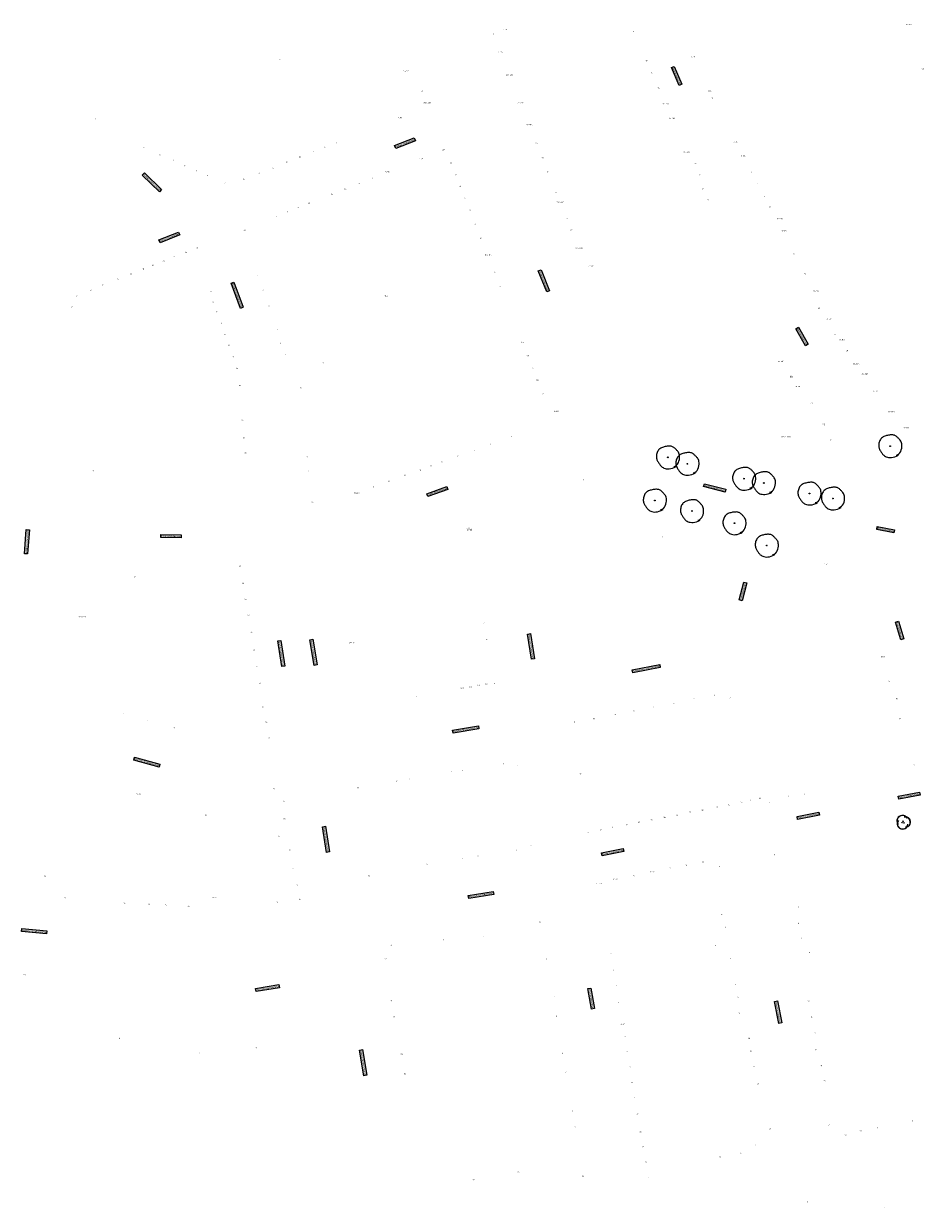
# Model space of a CAD drawing. Header units: metres. Extents: x 196669 to 197684, y 355211 to 356669.
# Tile 1 of 18: x 196669 to 197022, y 355463 to 355927. Entities that reach past the tile are written whole.
import ezdxf
from ezdxf.enums import TextEntityAlignment as Align

# ---------------------------------------------------------------- set-up
doc = ezdxf.new("R2010")
doc.units = ezdxf.units.M
for name, color, linetype, lineweight in [('B-WE-GR-BOOM-S', 252, 'Continuous', 18), ('B-WE-OG-BEBOUWING_HUISNUMMER-T35', 252, 'Continuous', 9), ('B-WE-OG-BEBOUWING_STRAATNAAM-T35', 7, 'Continuous', 9), ('N-WE-GR-BOOM-S', 7, 'Continuous', 18)]:
    doc.layers.add(name, color=color, linetype=linetype, lineweight=lineweight)
doc.styles.add('NLCS-ISO-M200-T25', font='NLCS-ISO.ttf', dxfattribs={"height": 0.5})
doc.styles.add('NLCS-ISO-M200-T30', font='NLCS-ISO.ttf', dxfattribs={"height": 0.6})
doc.styles.add('NLCS-ISO-M250-T25', font='NLCS-ISO.ttf', dxfattribs={"height": 0.625})

# ---------------------------------------------------------------- blocks, each defined once
blk = doc.blocks.new('SGR-BOOM_09')
blk.add_lwpolyline([(-2.71, 3.84), (-3.39, 3.62), (-3.94, 3.22), (-4.37, 2.7), (-4.68, 2.07), (-4.9, 1.39), (-5.03, 0.69), (-5.08, 0), (-5.06, -0.63), (-4.98, -1.18), (-4.85, -1.66), (-4.68, -2.06), (-4.48, -2.41), (-4.25, -2.72), (-4.01, -2.98), (-3.76, -3.22), (-3.52, -3.45), (-3.28, -3.67), (-3.06, -3.89), (-2.83, -4.09), (-2.6, -4.28), (-2.36, -4.45), (-2.11, -4.6), (-1.85, -4.73), (-1.56, -4.82), (-1.25, -4.88), (-0.91, -4.92), (-0.55, -4.92), (-0.18, -4.9), (0.2, -4.86), (0.6, -4.79), (0.99, -4.71), (1.4, -4.61), (1.79, -4.49), (2.19, -4.36), (2.57, -4.21), (2.94, -4.03), (3.29, -3.83), (3.61, -3.59), (3.91, -3.32), (4.18, -3), (4.41, -2.65), (4.6, -2.26), (4.76, -1.85), (4.88, -1.42), (4.96, -0.99), (5.01, -0.55), (5.02, -0.13), (4.99, 0.27), (4.92, 0.64), (4.83, 0.98), (4.7, 1.31), (4.55, 1.62), (4.38, 1.91), (4.19, 2.2), (3.99, 2.48), (3.79, 2.76), (3.58, 3.04), (3.37, 3.33), (3.13, 3.61), (2.88, 3.87), (2.59, 4.13), (2.27, 4.36), (1.9, 4.56), (1.48, 4.74), (1, 4.87), (0.47, 4.96), (-0.12, 4.99), (-0.75, 4.94), (-1.44, 4.81), (-2.17, 4.58), (-2.94, 4.23), (-3.76, 3.76)])
blk.add_circle((0, 0), 0.15)
blk = doc.blocks.new('*U16')
for centre in [(-0.38, 0.22), (0.37, 0.2), (0.01, -0.42)]:
    blk.add_circle(centre, 0.1)
for centre, radius, start, end in [((-0.99, -0.18), 1.96, 92.7282, 288.1512), ((-0.8, -0.08), 2.03, 102.3301, 279.1685), ((0.14, 0.56), 2.09, 327.0453, 172.784), ((0.22, 0.58), 2.08, 334.4696, 176.9894), ((0.25, -0.53), 2.12, 213.411, 39.7899), ((0.37, -0.57), 2.09, 216.0904, 38.7576)]:
    blk.add_arc(centre, radius, start, end)

msp = doc.modelspace()

# ---------------------------------------------------------------- block references
at = {"layer": 'B-WE-GR-BOOM-S', "xscale": 0.9000000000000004, "yscale": 0.9000000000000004, "zscale": 0.9000000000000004, "rotation": 177.2882798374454}
for p in [(197008.499, 355761.249), (196921.425, 355756.853), (196929.057, 355754.334), (196951.267, 355748.496), (196958.976, 355746.804), (196916.296, 355739.936), (196976.858, 355742.684), (196986.055, 355740.758), (196930.847, 355735.841), (196947.482, 355731.046), (196960.124, 355722.311)]:
    msp.add_blockref('SGR-BOOM_09', p, dxfattribs=at)
at = {"layer": 'N-WE-GR-BOOM-S', "rotation": 177.2882798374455}
msp.add_blockref('*U16', (197013.542, 355613.944), dxfattribs=at)

# ---------------------------------------------------------------- texts
at = {"layer": 'B-WE-OG-BEBOUWING_HUISNUMMER-T35'}
for s, style, p in [('12-12K', 'NLCS-ISO-M200-T25', (197015.765, 355926.341)), ('17', 'NLCS-ISO-M200-T25', (196852.964, 355922.604)), ('5-5A', 'NLCS-ISO-M200-T25', (196857.617, 355924.392)), ('6', 'NLCS-ISO-M200-T25', (196907.959, 355923.736)), ('19-19B', 'NLCS-ISO-M200-T25', (196855.83, 355915.507)), ('36', 'NLCS-ISO-M200-T25', (196769.328, 355912.646)), ('10', 'NLCS-ISO-M200-T25', (196913.051, 355912.213)), ('1C-1F', 'NLCS-ISO-M200-T25', (196931.269, 355913.779)), ('34-34B', 'NLCS-ISO-M200-T25', (196818.896, 355907.978)), ('21A-21B', 'NLCS-ISO-M200-T25', (196859.383, 355906.583)), ('12', 'NLCS-ISO-M200-T25', (196915.171, 355907.418)), ('12L', 'NLCS-ISO-M200-T25', (197021.301, 355909.071)), ('14', 'NLCS-ISO-M200-T25', (196917.78, 355901.513)), ('32', 'NLCS-ISO-M200-T25', (196825.243, 355900.447)), ('1-1B', 'NLCS-ISO-M200-T25', (196937.733, 355900.332)), ('1G', 'NLCS-ISO-M200-T25', (196938.763, 355897.414)), ('32A-32B', 'NLCS-ISO-M200-T25', (196827.121, 355895.782)), ('23-23D', 'NLCS-ISO-M200-T25', (196863.737, 355895.693)), ('16-16B', 'NLCS-ISO-M200-T25', (196920.531, 355895.289)), ('20', 'NLCS-ISO-M200-T25', (196697.286, 355889.404)), ('2-2B', 'NLCS-ISO-M200-T25', (196816.409, 355889.826)), ('18-18B', 'NLCS-ISO-M200-T25', (196923.024, 355889.647)), ('25-25A', 'NLCS-ISO-M200-T25', (196867.112, 355887.102)), ('6', 'NLCS-ISO-M200-T25', (196787.195, 355878.331)), ('4', 'NLCS-ISO-M200-T25', (196791.584, 355880.066)), ('27', 'NLCS-ISO-M200-T25', (196870.013, 355879.816)), ('3-3C', 'NLCS-ISO-M200-T25', (196947.921, 355880.351)), ('14', 'NLCS-ISO-M200-T25', (196716.069, 355878.194)), ('12', 'NLCS-ISO-M200-T25', (196722.646, 355875.31)), ('10', 'NLCS-ISO-M200-T25', (196777.297, 355874.418)), ('8', 'NLCS-ISO-M200-T25', (196782.574, 355876.505)), ('1-1A', 'NLCS-ISO-M200-T25', (196824.768, 355873.827)), ('30A', 'NLCS-ISO-M200-T25', (196833.557, 355877.343)), ('29', 'NLCS-ISO-M200-T25', (196872.301, 355874.07)), ('22-22B', 'NLCS-ISO-M200-T25', (196928.786, 355876.471)), ('5-5A', 'NLCS-ISO-M200-T25', (196950.908, 355874.902)), ('10', 'NLCS-ISO-M200-T25', (196727.629, 355873.126)), ('8', 'NLCS-ISO-M200-T25', (196732.358, 355871.053)), ('6', 'NLCS-ISO-M200-T25', (196736.712, 355869.144)), ('14', 'NLCS-ISO-M200-T25', (196766.702, 355870.23)), ('12', 'NLCS-ISO-M200-T25', (196772.108, 355872.367)), ('3', 'NLCS-ISO-M200-T25', (196818.374, 355871.269)), ('30', 'NLCS-ISO-M200-T25', (196836.411, 355872.253)), ('24', 'NLCS-ISO-M200-T25', (196932.181, 355871.914)), ('4', 'NLCS-ISO-M200-T25', (196741.154, 355867.196)), ('18', 'NLCS-ISO-M200-T25', (196755.316, 355865.729)), ('16', 'NLCS-ISO-M200-T25', (196761.239, 355868.07)), ('7', 'NLCS-ISO-M200-T25', (196805.862, 355866.262)), ('5-5B', 'NLCS-ISO-M200-T25', (196811.58, 355868.551)), ('28', 'NLCS-ISO-M200-T25', (196838.386, 355867.507)), ('31', 'NLCS-ISO-M200-T25', (196874.477, 355868.607)), ('26', 'NLCS-ISO-M200-T25', (196934.067, 355867.511)), ('7', 'NLCS-ISO-M200-T25', (196954.277, 355868.619)), ('1', 'NLCS-ISO-M200-T25', (196688.814, 355864.231)), ('2', 'NLCS-ISO-M200-T25', (196747.946, 355864.219)), ('9B', 'NLCS-ISO-M200-T25', (196789.933, 355859.89)), ('9A', 'NLCS-ISO-M200-T25', (196795.072, 355861.946)), ('9', 'NLCS-ISO-M200-T25', (196800.416, 355864.084)), ('26', 'NLCS-ISO-M200-T25', (196840.201, 355863.013)), ('33', 'NLCS-ISO-M200-T25', (196877.657, 355860.679)), ('28', 'NLCS-ISO-M200-T25', (196935.121, 355862.11)), ('9', 'NLCS-ISO-M200-T25', (196956.739, 355863.94)), ('13', 'NLCS-ISO-M200-T25', (196780.97, 355856.304)), ('11', 'NLCS-ISO-M200-T25', (196786.042, 355858.333)), ('24', 'NLCS-ISO-M200-T25', (196841.96, 355858.237)), ('33A-33B', 'NLCS-ISO-M200-T25', (196879.26, 355856.692)), ('30', 'NLCS-ISO-M200-T25', (196937.116, 355857.597)), ('11', 'NLCS-ISO-M200-T25', (196959.264, 355858.995)), ('19', 'NLCS-ISO-M200-T25', (196768.121, 355851.163)), ('17', 'NLCS-ISO-M200-T25', (196772.391, 355852.872)), ('15', 'NLCS-ISO-M200-T25', (196776.735, 355854.609)), ('22', 'NLCS-ISO-M200-T25', (196843.897, 355853.534)), ('37', 'NLCS-ISO-M200-T25', (196881.748, 355850.504)), ('13', 'NLCS-ISO-M200-T25', (196961.401, 355854.928)), ('20', 'NLCS-ISO-M200-T25', (196846.103, 355848.173)), ('39', 'NLCS-ISO-M200-T25', (196883.604, 355846.035)), ('15-15B', 'NLCS-ISO-M200-T25', (196965.176, 355850.291)), ('19A', 'NLCS-ISO-M200-T25', (196755.554, 355845.703)), ('18', 'NLCS-ISO-M200-T25', (196848.34, 355842.564)), ('17-17A', 'NLCS-ISO-M200-T25', (196967.099, 355845.438)), ('23', 'NLCS-ISO-M200-T25', (196732.665, 355837.158)), ('21', 'NLCS-ISO-M200-T25', (196737.137, 355838.794)), ('41A-41G', 'NLCS-ISO-M200-T25', (196886.582, 355838.677)), ('19', 'NLCS-ISO-M200-T25', (196970.939, 355836.535)), ('29', 'NLCS-ISO-M200-T25', (196719.715, 355832.062)), ('27', 'NLCS-ISO-M200-T25', (196723.953, 355833.729)), ('25', 'NLCS-ISO-M200-T25', (196728.114, 355835.367)), ('16A-16C', 'NLCS-ISO-M200-T25', (196851.032, 355836.128)), ('33', 'NLCS-ISO-M200-T25', (196711.06, 355828.647)), ('31', 'NLCS-ISO-M200-T25', (196715.979, 355830.588)), ('1', 'NLCS-ISO-M200-T25', (196760.871, 355828.006)), ('16', 'NLCS-ISO-M200-T25', (196853.602, 355829.316)), ('43-661', 'NLCS-ISO-M200-T25', (196891.487, 355831.74)), ('21', 'NLCS-ISO-M200-T25', (196974.978, 355828.62)), ('37', 'NLCS-ISO-M200-T25', (196700.24, 355824.371)), ('35', 'NLCS-ISO-M200-T25', (196705.958, 355826.631)), ('3', 'NLCS-ISO-M200-T25', (196762.891, 355822.556)), ('14', 'NLCS-ISO-M200-T25', (196855.837, 355823.693)), ('41', 'NLCS-ISO-M200-T25', (196689.884, 355820.05)), ('39', 'NLCS-ISO-M200-T25', (196695.465, 355822.259)), ('4', 'NLCS-ISO-M200-T25', (196742.554, 355821.935)), ('16D', 'NLCS-ISO-M200-T25', (196811.1, 355820.07)), ('23-23A', 'NLCS-ISO-M200-T25', (196979.402, 355821.953)), ('37', 'NLCS-ISO-M200-T25', (196688.024, 355815.899)), ('6', 'NLCS-ISO-M200-T25', (196743.363, 355817.716)), ('8', 'NLCS-ISO-M200-T25', (196744.764, 355813.916)), ('5', 'NLCS-ISO-M200-T25', (196765.214, 355816.286)), ('25', 'NLCS-ISO-M200-T25', (196980.609, 355815.345)), ('10', 'NLCS-ISO-M200-T25', (196746.459, 355809.315)), ('27-27C', 'NLCS-ISO-M200-T25', (196984.602, 355810.84)), ('12', 'NLCS-ISO-M200-T25', (196747.965, 355804.947)), ('7', 'NLCS-ISO-M200-T25', (196768.636, 355807.047)), ('29', 'NLCS-ISO-M200-T25', (196986.799, 355804.949)), ('14', 'NLCS-ISO-M200-T25', (196749.51, 355800.715)), ('9', 'NLCS-ISO-M200-T25', (196769.796, 355801.453)), ('12A', 'NLCS-ISO-M200-T25', (196864.522, 355801.836)), ('29/BO', 'NLCS-ISO-M200-T25', (196989.479, 355802.901)), ('16', 'NLCS-ISO-M200-T25', (196751.151, 355796.258)), ('11', 'NLCS-ISO-M200-T25', (196771.71, 355796.84)), ('10A', 'NLCS-ISO-M200-T25', (196866.557, 355796.717)), ('31', 'NLCS-ISO-M200-T25', (196991.654, 355798.665)), ('18', 'NLCS-ISO-M200-T25', (196752.816, 355791.74)), ('13', 'NLCS-ISO-M200-T25', (196786.235, 355793.794)), ('10', 'NLCS-ISO-M200-T25', (196868.526, 355791.763)), ('63-381', 'NLCS-ISO-M200-T25', (196965.765, 355794.47)), ('33-33A', 'NLCS-ISO-M200-T25', (196995.179, 355793.388)), ('8A', 'NLCS-ISO-M200-T25', (196870.347, 355787.178)), ('36', 'NLCS-ISO-M200-T25', (196969.679, 355788.586)), ('663', 'NLCS-ISO-M200-T25', (196969.875, 355788.334)), ('35-35B', 'NLCS-ISO-M200-T25', (196998.52, 355789.526)), ('20', 'NLCS-ISO-M200-T25', (196753.735, 355784.898)), ('15', 'NLCS-ISO-M200-T25', (196777.711, 355784.133)), ('8', 'NLCS-ISO-M200-T25', (196872.473, 355781.829)), ('38-38C', 'NLCS-ISO-M200-T25', (196972.385, 355784.585)), ('37-37F', 'NLCS-ISO-M200-T25', (197002.884, 355782.842)), ('40', 'NLCS-ISO-M200-T25', (196977.74, 355778.14)), ('22', 'NLCS-ISO-M200-T25', (196754.867, 355771.621)), ('6-6B', 'NLCS-ISO-M200-T25', (196877.756, 355774.873)), ('39-39D', 'NLCS-ISO-M200-T25', (197008.9, 355774.703)), ('667', 'NLCS-ISO-M200-T25', (196982.317, 355769.852)), ('42', 'NLCS-ISO-M200-T25', (196982.584, 355769.39)), ('41-41B', 'NLCS-ISO-M200-T25', (197014.75, 355768.442)), ('24', 'NLCS-ISO-M200-T25', (196755.477, 355764.577)), ('2', 'NLCS-ISO-M200-T25', (196860.059, 355764.926)), ('665A-665D', 'NLCS-ISO-M200-T25', (196967.831, 355764.873)), ('44', 'NLCS-ISO-M200-T25', (196985.25, 355763.652)), ('26', 'NLCS-ISO-M200-T25', (196755.987, 355758.69)), ('6', 'NLCS-ISO-M200-T25', (196845.723, 355759.698)), ('4', 'NLCS-ISO-M200-T25', (196851.867, 355761.939)), ('1', 'NLCS-ISO-M200-T25', (197021.296, 355760.986)), ('17', 'NLCS-ISO-M200-T25', (196780.254, 355757.13)), ('12A', 'NLCS-ISO-M200-T25', (196828.576, 355753.446)), ('10', 'NLCS-ISO-M200-T25', (196833.085, 355755.091)), ('8', 'NLCS-ISO-M200-T25', (196839.262, 355757.343)), ('41', 'NLCS-ISO-M200-T25', (196696.262, 355751.635)), ('19', 'NLCS-ISO-M200-T25', (196780.765, 355751.406)), ('14', 'NLCS-ISO-M200-T25', (196818.571, 355749.799)), ('12', 'NLCS-ISO-M200-T25', (196824.403, 355751.925)), ('18', 'NLCS-ISO-M200-T25', (196806.024, 355745.225)), ('16', 'NLCS-ISO-M200-T25', (196812.049, 355747.421)), ('4', 'NLCS-ISO-M200-T25', (196888.304, 355748.131)), ('22', 'NLCS-ISO-M200-T25', (196782.288, 355739.529)), ('20-20A', 'NLCS-ISO-M200-T25', (196799.592, 355742.874)), ('1-35A', 'NLCS-ISO-M200-T25', (196843.623, 355728.732)), ('21-25', 'NLCS-ISO-M200-T25', (196843.798, 355728.433)), ('2', 'NLCS-ISO-M200-T25', (196843.463, 355729.348)), ('2', 'NLCS-ISO-M200-T25', (196919.417, 355725.761)), ('40', 'NLCS-ISO-M200-T25', (196753.938, 355714.282)), ('1-61', 'NLCS-ISO-M200-T25', (196983.435, 355714.971)), ('37', 'NLCS-ISO-M200-T25', (196712.821, 355710.166)), ('42', 'NLCS-ISO-M200-T25', (196755.059, 355707.566)), ('44', 'NLCS-ISO-M200-T25', (196756.081, 355701.443)), ('43-43B/8', 'NLCS-ISO-M200-T25', (196691.945, 355694.458)), ('46', 'NLCS-ISO-M200-T25', (196757.168, 355694.936)), ('48', 'NLCS-ISO-M200-T25', (196758.268, 355688.348)), ('4', 'NLCS-ISO-M200-T25', (196849.475, 355691.968)), ('21A-37', 'NLCS-ISO-M200-T25', (196797.632, 355684.321)), ('6', 'NLCS-ISO-M200-T25', (196850.516, 355685.629)), ('50', 'NLCS-ISO-M200-T25', (196759.423, 355681.427)), ('10-24', 'NLCS-ISO-M200-T25', (197005.708, 355678.804)), ('52', 'NLCS-ISO-M200-T25', (196760.505, 355674.945)), ('54', 'NLCS-ISO-M200-T25', (196761.604, 355668.381)), ('6/1', 'NLCS-ISO-M200-T25', (196840.808, 355666.538)), ('6/2', 'NLCS-ISO-M200-T25', (196844.069, 355667.069)), ('6/3', 'NLCS-ISO-M200-T25', (196847.183, 355667.576)), ('6/4', 'NLCS-ISO-M200-T25', (196850.528, 355668.121)), ('10', 'NLCS-ISO-M200-T25', (196853.371, 355668.219)), ('8', 'NLCS-ISO-M200-T25', (197007.961, 355669.127)), ('6', 'NLCS-ISO-M200-T25', (196823.039, 355663.521)), ('5', 'NLCS-ISO-M200-T25', (196923.798, 355660.539)), ('3', 'NLCS-ISO-M200-T25', (196931.668, 355662.047)), ('1', 'NLCS-ISO-M200-T25', (196939.801, 355663.605)), ('1A', 'NLCS-ISO-M200-T25', (196945.738, 355662.736)), ('10', 'NLCS-ISO-M200-T25', (197011.091, 355662.373)), ('14', 'NLCS-ISO-M200-T25', (196708.101, 355656.299)), ('56', 'NLCS-ISO-M200-T25', (196762.782, 355658.911)), ('11', 'NLCS-ISO-M200-T25', (196900.714, 355656.117)), ('9', 'NLCS-ISO-M200-T25', (196908.085, 355657.529)), ('7', 'NLCS-ISO-M200-T25', (196915.919, 355659.03)), ('12', 'NLCS-ISO-M200-T25', (196717.577, 355653.79)), ('10', 'NLCS-ISO-M200-T25', (196728.035, 355651.011)), ('58', 'NLCS-ISO-M200-T25', (196764.155, 355653.064)), ('15', 'NLCS-ISO-M200-T25', (196884.711, 355653.052)), ('13', 'NLCS-ISO-M200-T25', (196892.582, 355654.56)), ('12', 'NLCS-ISO-M200-T25', (197012.308, 355654.516)), ('60', 'NLCS-ISO-M200-T25', (196765.239, 355647.016)), ('7', 'NLCS-ISO-M200-T25', (196836.456, 355633.625)), ('5', 'NLCS-ISO-M200-T25', (196841.018, 355634.34)), ('3', 'NLCS-ISO-M200-T25', (196856.941, 355636.887)), ('12', 'NLCS-ISO-M200-T25', (196862.228, 355636.321)), ('15', 'NLCS-ISO-M200-T25', (196887.191, 355633.017)), ('16', 'NLCS-ISO-M200-T25', (197017.619, 355636.457)), ('11', 'NLCS-ISO-M200-T25', (196815.269, 355629.963)), ('9', 'NLCS-ISO-M200-T25', (196820.462, 355630.824)), ('19-41', 'NLCS-ISO-M200-T25', (196713.996, 355624.938)), ('15', 'NLCS-ISO-M200-T25', (196766.986, 355627.089)), ('13', 'NLCS-ISO-M200-T25', (196800.148, 355627.462)), ('10', 'NLCS-ISO-M200-T25', (196957.588, 355623.274)), ('6', 'NLCS-ISO-M200-T25', (196968.748, 355624.097)), ('4', 'NLCS-ISO-M200-T25', (196974.964, 355624.874)), ('64', 'NLCS-ISO-M200-T25', (196770.89, 355622.106)), ('20', 'NLCS-ISO-M200-T25', (196935.044, 355618.792)), ('18', 'NLCS-ISO-M200-T25', (196940.592, 355619.872)), ('16', 'NLCS-ISO-M200-T25', (196945.476, 355620.832)), ('14', 'NLCS-ISO-M200-T25', (196950.239, 355621.933)), ('12', 'NLCS-ISO-M200-T25', (196953.5, 355622.488)), ('8', 'NLCS-ISO-M200-T25', (196961.167, 355621.669)), ('17', 'NLCS-ISO-M200-T25', (196740.405, 355616.623)), ('66', 'NLCS-ISO-M200-T25', (196771.243, 355615.377)), ('30', 'NLCS-ISO-M200-T25', (196910.035, 355613.942)), ('28', 'NLCS-ISO-M200-T25', (196914.945, 355614.891)), ('26', 'NLCS-ISO-M200-T25', (196920.169, 355615.901)), ('24', 'NLCS-ISO-M200-T25', (196924.947, 355616.827)), ('22', 'NLCS-ISO-M200-T25', (196930.01, 355617.812)), ('38', 'NLCS-ISO-M200-T25', (196890.078, 355610.07)), ('36', 'NLCS-ISO-M200-T25', (196895.083, 355611.051)), ('34', 'NLCS-ISO-M200-T25', (196899.773, 355611.958)), ('32', 'NLCS-ISO-M200-T25', (196905.197, 355613.006)), ('68', 'NLCS-ISO-M200-T25', (196769.071, 355608.497)), ('14', 'NLCS-ISO-M200-T25', (196867.969, 355604.816)), ('70', 'NLCS-ISO-M200-T25', (196773.256, 355603.093)), ('4', 'NLCS-ISO-M200-T25', (196847.056, 355600.804)), ('2', 'NLCS-ISO-M200-T25', (196862.071, 355603.242)), ('1', 'NLCS-ISO-M200-T25', (196963.14, 355601.216)), ('72', 'NLCS-ISO-M200-T25', (196774.454, 355595.971)), ('8', 'NLCS-ISO-M200-T25', (196827.113, 355597.504)), ('6', 'NLCS-ISO-M200-T25', (196840.756, 355599.761)), ('15', 'NLCS-ISO-M200-T25', (196922.41, 355595.903)), ('13', 'NLCS-ISO-M200-T25', (196928.584, 355597.11)), ('11', 'NLCS-ISO-M200-T25', (196935.2, 355598.404)), ('2', 'NLCS-ISO-M200-T25', (196941.652, 355596.553)), ('34', 'NLCS-ISO-M200-T25', (196677.531, 355592.851)), ('10', 'NLCS-ISO-M200-T25', (196804.352, 355593.026)), ('21-21C', 'NLCS-ISO-M200-T25', (196900.926, 355591.628)), ('19', 'NLCS-ISO-M200-T25', (196908.068, 355593.052)), ('17-17C', 'NLCS-ISO-M200-T25', (196915.496, 355594.534)), ('74', 'NLCS-ISO-M200-T25', (196776.255, 355589.405)), ('23-23C', 'NLCS-ISO-M200-T25', (196894.423, 355589.976)), ('47', 'NLCS-ISO-M200-T25', (196685.422, 355584.421)), ('32', 'NLCS-ISO-M200-T25', (196708.594, 355582.172)), ('28', 'NLCS-ISO-M200-T25', (196718.196, 355581.773)), ('26', 'NLCS-ISO-M200-T25', (196724.81, 355581.676)), ('18-22', 'NLCS-ISO-M200-T25', (196743.769, 355584.48)), ('16', 'NLCS-ISO-M200-T25', (196768.5, 355582.73)), ('76', 'NLCS-ISO-M200-T25', (196777.179, 355583.795)), ('24', 'NLCS-ISO-M200-T25', (196733.693, 355581.054)), ('4', 'NLCS-ISO-M200-T25', (196942.501, 355577.941)), ('3', 'NLCS-ISO-M200-T25', (196972.603, 355580.731)), ('2A', 'NLCS-ISO-M200-T25', (196871.36, 355574.873)), ('6', 'NLCS-ISO-M200-T25', (196943.959, 355572.945)), ('5', 'NLCS-ISO-M200-T25', (196972.566, 355574.41)), ('7', 'NLCS-ISO-M200-T25', (196833.551, 355567.829)), ('5', 'NLCS-ISO-M200-T25', (196849.01, 355569.09)), ('1', 'NLCS-ISO-M200-T25', (196898.217, 355567.691)), ('7', 'NLCS-ISO-M200-T25', (196973.732, 355568.53)), ('9', 'NLCS-ISO-M200-T25', (196813.066, 355565.733)), ('8', 'NLCS-ISO-M200-T25', (196940.044, 355565.685)), ('9', 'NLCS-ISO-M200-T25', (196976.902, 355562.856)), ('47', 'NLCS-ISO-M200-T25', (196810.847, 355560.565)), ('2', 'NLCS-ISO-M200-T25', (196873.829, 355560.278)), ('3', 'NLCS-ISO-M200-T25', (196899.165, 355562.185)), ('10', 'NLCS-ISO-M200-T25', (196945.772, 355560.614)), ('49', 'NLCS-ISO-M200-T25', (196669.51, 355554.298)), ('5', 'NLCS-ISO-M200-T25', (196900.176, 355556.123)), ('11', 'NLCS-ISO-M200-T25', (196977.429, 355556.694)), ('7', 'NLCS-ISO-M200-T25', (196901.203, 355549.963)), ('12', 'NLCS-ISO-M200-T25', (196947.629, 355550.334)), ('4', 'NLCS-ISO-M200-T25', (196877.142, 355545.92)), ('14', 'NLCS-ISO-M200-T25', (196948.819, 355545.583)), ('49', 'NLCS-ISO-M200-T25', (196812.989, 355544.078)), ('9', 'NLCS-ISO-M200-T25', (196902.17, 355543.379)), ('13', 'NLCS-ISO-M200-T25', (196976.495, 355543.993)), ('51', 'NLCS-ISO-M200-T25', (196814.003, 355537.865)), ('6', 'NLCS-ISO-M200-T25', (196877.791, 355538.087)), ('16', 'NLCS-ISO-M200-T25', (196949.432, 355539.118)), ('15', 'NLCS-ISO-M200-T25', (196977.729, 355537.706)), ('1', 'NLCS-ISO-M200-T25', (196785.034, 355533.325)), ('9-9B', 'NLCS-ISO-M200-T25', (196903.767, 355534.778)), ('17', 'NLCS-ISO-M200-T25', (196978.962, 355531.426)), ('17', 'NLCS-ISO-M250-T25', (196978.962, 355531.426)), ('8', 'NLCS-ISO-M200-T25', (196706.657, 355529.296)), ('3', 'NLCS-ISO-M200-T25', (196760.103, 355525.666)), ('13', 'NLCS-ISO-M200-T25', (196904.565, 355530.056)), ('13', 'NLCS-ISO-M250-T25', (196904.565, 355530.056)), ('18', 'NLCS-ISO-M200-T25', (196953.278, 355529.353)), ('18', 'NLCS-ISO-M250-T25', (196953.278, 355529.353)), ('7', 'NLCS-ISO-M200-T25', (196737.941, 355523.619)), ('53', 'NLCS-ISO-M200-T25', (196817.185, 355523.056)), ('8', 'NLCS-ISO-M200-T25', (196880.162, 355523.478)), ('8', 'NLCS-ISO-M250-T25', (196880.162, 355523.478)), ('15', 'NLCS-ISO-M200-T25', (196905.554, 355524.101)), ('15', 'NLCS-ISO-M250-T25', (196905.554, 355524.101)), ('20', 'NLCS-ISO-M200-T25', (196953.867, 355524.396)), ('20', 'NLCS-ISO-M250-T25', (196953.867, 355524.396)), ('19', 'NLCS-ISO-M200-T25', (196979.419, 355524.888)), ('19', 'NLCS-ISO-M250-T25', (196979.419, 355524.888)), ('17', 'NLCS-ISO-M200-T25', (196906.521, 355518.12)), ('17', 'NLCS-ISO-M250-T25', (196906.521, 355518.12)), ('22', 'NLCS-ISO-M200-T25', (196955.16, 355518.068)), ('22', 'NLCS-ISO-M250-T25', (196955.16, 355518.068)), ('21', 'NLCS-ISO-M200-T25', (196981.493, 355518.635)), ('21', 'NLCS-ISO-M250-T25', (196981.493, 355518.635)), ('55', 'NLCS-ISO-M200-T25', (196818.495, 355515.331)), ('10', 'NLCS-ISO-M200-T25', (196881.431, 355516.013)), ('10', 'NLCS-ISO-M250-T25', (196881.431, 355516.013)), ('19', 'NLCS-ISO-M250-T25', (196907.505, 355512.046)), ('23', 'NLCS-ISO-M250-T25', (196982.695, 355512.712)), ('24', 'NLCS-ISO-M250-T25', (196956.798, 355511.619)), ('21', 'NLCS-ISO-M250-T25', (196908.446, 355506.313)), ('12', 'NLCS-ISO-M250-T25', (196884.045, 355500.873)), ('23', 'NLCS-ISO-M250-T25', (196909.527, 355499.878)), ('14', 'NLCS-ISO-M250-T25', (196885.119, 355494.492)), ('26', 'NLCS-ISO-M250-T25', (196961.514, 355493.991)), ('25', 'NLCS-ISO-M250-T25', (196984.594, 355495.353)), ('8', 'NLCS-ISO-M250-T25', (197003.623, 355494.381)), ('6', 'NLCS-ISO-M250-T25', (197017.304, 355497.119)), ('25', 'NLCS-ISO-M250-T25', (196910.735, 355492.698)), ('12', 'NLCS-ISO-M250-T25', (196990.969, 355491.523)), ('10', 'NLCS-ISO-M250-T25', (196996.876, 355493.114)), ('27', 'NLCS-ISO-M250-T25', (196911.741, 355486.769)), ('16', 'NLCS-ISO-M250-T25', (196949.847, 355484.39)), ('14', 'NLCS-ISO-M250-T25', (196955.742, 355487.567)), ('29', 'NLCS-ISO-M250-T25', (196912.748, 355480.84)), ('18', 'NLCS-ISO-M250-T25', (196941.763, 355482.89)), ('20', 'NLCS-ISO-M250-T25', (196862.92, 355476.827)), ('16', 'NLCS-ISO-M250-T25', (196888.275, 355475.328)), ('31', 'NLCS-ISO-M250-T25', (196913.768, 355474.84)), ('22', 'NLCS-ISO-M250-T25', (196845.264, 355473.85)), ('9', 'NLCS-ISO-M250-T25', (196976.086, 355465.227)), ('7', 'NLCS-ISO-M250-T25', (197006.141, 355462.959))]:
    msp.add_text(s, height=0.5, dxfattribs=dict(at, style=style)).set_placement(p, align=Align.MIDDLE)
at = {"layer": 'B-WE-OG-BEBOUWING_STRAATNAAM-T35', "char_height": 0.6, "attachment_point": 2, "style": 'NLCS-ISO-M200-T30', "bg_fill": 17, "box_fill_scale": 1.5, "bg_fill_color": 256, "bg_fill_true_color": 14737364, "bg_fill_transparency": 0}
for s, insert, width, rotation in [('Zwartbroekstraat', (196925.139, 355906.342), 7.01799, 293.8), ('Dokter Leursstraat', (196818.355, 355880.147), 7.64756, 21.5), ('Dokter Leurszijstraat', (196719.581, 355864.791), 8.80332, 316), ('Dokter Leursstraat', (196726.071, 355843.244), 7.64756, 21.5), ('Minderbroederssingel', (196873.136, 355826.087), 8.26294, 292), ('Bisschop Boermansstraat', (196753.041, 355820.409), 9.85872, 290.4), ('Zwartbroekstraat', (196974.24, 355804.311), 7.0928, 299.8), ('Graaf Reinaldstraat', (196831.02, 355743.731), 7.74288, 19.9), ('Minderbroederssingel', (196939.839, 355745.137), 8.10322, 345.3), ('Bisschop Lindanussingel', (196670.136, 355723.794), 8.85531, 85.9), ('Graaf Reinaldstraat', (196726.859, 355726.293), 7.37766, 359), ('Zwartbroekplein', (197006.717, 355728.797), 6.22072, 348.3), ('Zwartbroekpoort', (196950.541, 355704.405), 6.5765, 75.51813), ('Zwartbroekpoort', (197012.466, 355689.129), 6.64013, 287.1), ('Secretaris Moonenstraat', (196868.152, 355682.841), 9.35808, 279.3), ('Bisschop Boermansstraat', (196770.33, 355680.095), 9.59912, 279.4), ('Bisschop Boermansstraat', (196782.904, 355680.529), 9.59912, 279.4), ('Monseigneur van Gilsstraat', (196912.881, 355674.438), 10.41897, 10.8), ('Bisschop Drehmansstraat', (196842.21, 355650.596), 9.59653, 9.3), ('Bisschop Drehmansstraat', (196717.452, 355637.766), 9.74082, 344.9), ('Pierre Cupyersstraat', (197015.874, 355624.639), 7.91454, 11.02081), ('Pierre Cuypersstraat', (196976.357, 355616.794), 8.13265, 11), ('Bisschop Boermansstraat', (196787.832, 355607.297), 9.59912, 279.4), ('Pierre Cuypersstraat', (196899.742, 355602.523), 8.13265, 11), ('Bisschop Schrijnenstraat', (196848.173, 355585.788), 9.35792, 9.4), ('Bisschop Schrijnenstraat', (196673.26, 355571.55), 9.2495, 354.7), ('Bisschop Schrijnenplein', (196764.59, 355549.304), 8.69203, 9.3), ('Frans Douvenstraat', (196891.697, 355544.938), 7.55506, 279.6), ('Hendrik Luytenstraat', (196964.884, 355539.611), 8.19802, 281.2), ('Bisschop Boermansstraat', (196802.421, 355519.826), 9.60688, 279.7)]:
    msp.add_mtext(s, dxfattribs=dict(at, insert=insert, width=width, rotation=rotation))

doc.saveas('drawing.dxf')
